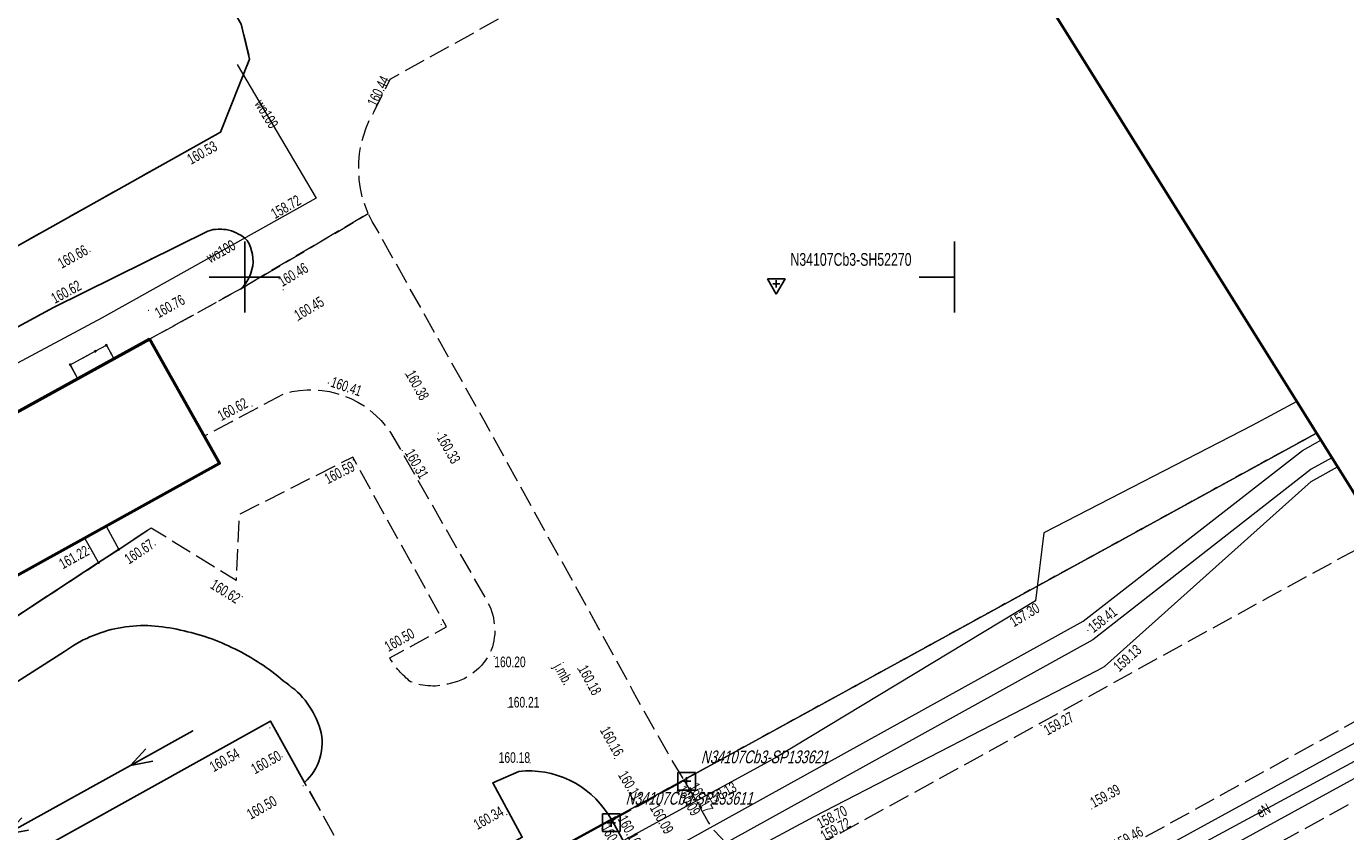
# Model space of a CAD drawing. Header units: metres. Extents: x 0 to 8443948, y 0 to 5887002.
# Tile 197 of 256: x 8442735 to 8442828, y 5886011 to 5886068. Entities that reach past the tile are written whole.
import ezdxf
from ezdxf.enums import TextEntityAlignment as Align

# ---------------------------------------------------------------- set-up
doc = ezdxf.new("R2010")
doc.units = ezdxf.units.M
doc.header["$MEASUREMENT"] = 0
for name, pattern in [('0.5_0.5', [1, 0.5, -0.5]), ('1.0_0.5', [1.5, 1, -0.5]), ('1.5_0.5', [2, 1.5, -0.5]), ('219-500', [0]), ('suep_nn_500', [0])]:
    doc.linetypes.add(name, pattern=pattern)
doc.layers.get('0').update_dxf_attribs({"color": 250, "linetype": 'CONTINUOUS', "lineweight": 5})
doc.layers.add('- ABM', color=200, linetype='CONTINUOUS', lineweight=30)
for name, color, linetype in [('218-kontur użytku gruntowego', 253, 'CONTINUOUS'), ('219-działka ewidencyjna', 253, 'CONTINUOUS'), ('312-budynek ewidencyjny', 253, 'CONTINUOUS'), ('352-schody', 253, 'CONTINUOUS'), ('chodnik', 253, 'CONTINUOUS'), ('jezdnia', 253, 'CONTINUOUS'), ('jezdnia-Atr17', 253, 'CONTINUOUS'), ('krawężnik', 253, 'CONTINUOUS'), ('Obszar prawny ulicy', 253, 'CONTINUOUS'), ('obszar utwardzony', 253, 'CONTINUOUS'), ('ogrodzenie trwałe', 253, 'CONTINUOUS'), ('pikieta sztuczna', 253, 'CONTINUOUS'), ('pikieta sztuczna-Atr2', 253, 'CONTINUOUS'), ('przewód ciepłowniczy', 253, 'CONTINUOUS'), ('przewód elektroenergetyczny niskiego napięcia', 253, 'CONTINUOUS'), ('przewód elektroenergetyczny podziemny', 253, 'CONTINUOUS'), ('przewód elektroenergetyczny podziemny-Atr1', 253, 'CONTINUOUS'), ('przewód kanalizacyjny', 253, 'CONTINUOUS'), ('przewód specjalny', 253, 'CONTINUOUS'), ('przewód wodociągowy', 253, 'CONTINUOUS'), ('przewód wodociągowy-Atr1', 253, 'CONTINUOUS'), ('Punkt budynku', 253, 'CONTINUOUS'), ('rzędna', 253, 'CONTINUOUS'), ('rzędna-Atr2', 253, 'CONTINUOUS'), ('Szczegółowa osnowa geodezyjna pozioma', 253, 'CONTINUOUS'), ('Szczegółowa osnowa geodezyjna pozioma-Atr103', 253, 'CONTINUOUS'), ('Szczegółowa osnowa geodezyjna wysokościowa', 253, 'CONTINUOUS'), ('Szczegółowa osnowa geodezyjna wysokościowa-Atr103', 253, 'CONTINUOUS'), ('Wstawianie ramki sekcyjnej z opisem', 253, 'CONTINUOUS')]:
    doc.layers.add(name, color=color, linetype=linetype)
doc.styles.get("Standard").update_dxf_attribs({"font": 'Working1250', "width": 0.75})
doc.linetypes.add('902-500', pattern='A,3.75,0,[1,ksztalty.shx,S=0.5,R=0,X=0,Y=0],3.75', length=7.5)

# ---------------------------------------------------------------- blocks, each defined once
blk = doc.blocks.new('PUNKTBUD')
at = {"color": 0}
blk.add_circle((0, 0), 0.045, dxfattribs=at)
blk = doc.blocks.new('SUEP1')
at = {"color": 0, "linetype": 'Continuous'}
for p, q in [((0, 0), (5, 0)), ((5, 0), (3.5, 0.5)), ((5, 0), (3.5, -0.5)), ((5, 0), (15, 0)), ((15, 0), (13.5, 0.5)), ((15, 0), (13.5, -0.5))]:
    blk.add_line(p, q, dxfattribs=at)
blk = doc.blocks.new('PW01')
at = {"linetype": 'Continuous', "lineweight": 13}
h = blk.add_hatch(color=0, dxfattribs=at)
edge = h.paths.add_edge_path()
edge.add_arc((0, 0), 0.045, 0, 360)
blk = doc.blocks.new('OSSP')
at = {"color": 0}
for p, q in [((-0.626, 0.625), (-0.626, -0.625)), ((-0.626, 0.625), (-0.626, -0.625)), ((0.624, 0.625), (-0.626, 0.625)), ((0.624, 0.625), (-0.626, 0.625)), ((0.3, 0), (-0.3, 0)), ((0.3, 0), (-0.3, 0)), ((0, -0.3), (0, 0.3)), ((0, -0.3), (0, 0.3)), ((0.624, -0.625), (0.624, 0.625)), ((0.624, -0.625), (0.624, 0.625)), ((-0.626, -0.625), (0.624, -0.625)), ((-0.626, -0.625), (0.624, -0.625))]:
    blk.add_line(p, q, dxfattribs=at)
blk = doc.blocks.new('OSSH')
at = {"color": 0}
for p, q in [((0, -0.721), (-0.624, 0.362)), ((0.626, 0.362), (-0.624, 0.362)), ((-0.25, 0), (0.25, 0)), ((0.626, 0.362), (0, -0.721)), ((0, -0.25), (0, 0.25))]:
    blk.add_line(p, q, dxfattribs=at)
blk = doc.blocks.new('RAMKA500K')
at = {"color": 0}
for p, q in [((350, 47.5), (350, 52.5)), ((400, 47.5), (400, 52.5)), ((347.5, 50), (352.5, 50)), ((397.5, 50), (400, 50))]:
    blk.add_line(p, q, dxfattribs=at)

msp = doc.modelspace()

# ---------------------------------------------------------------- linework, layer by layer
at = {"layer": '- ABM', "color": 1, "linetype": 'Continuous', "lineweight": 35}
msp.add_lwpolyline([(8442698.173, 5885469.245), (8442242.899, 5886198.466), (8442590.461, 5886415.459), (8443045.735, 5885686.238)], close=True, dxfattribs=at)
at = {"layer": '218-kontur użytku gruntowego', "color": 3, "linetype": '0.5_0.5', "lineweight": 18, "flags": 128}
for points in [[(8442825.492, 5886039.005), (8442648.28, 5885941.8)], [(8442648.28, 5885941.8), (8442825.492, 5886039.005)]]:
    msp.add_lwpolyline(points, dxfattribs=at)
at = {"layer": '219-działka ewidencyjna', "color": 253, "linetype": '219-500', "lineweight": 18, "flags": 128}
msp.add_lwpolyline([(8442825.492, 5886039.005), (8442648.28, 5885941.8)], dxfattribs=at)
at = {"layer": '312-budynek ewidencyjny', "color": 253, "linetype": 'Continuous', "lineweight": 50, "flags": 128}
for points in [[(8442715.11, 5886030.09), (8442743.29, 5886045.61)], [(8442743.29, 5886045.61), (8442748.23, 5886036.86)], [(8442748.23, 5886036.86), (8442720.45, 5886021.47)]]:
    msp.add_lwpolyline(points, dxfattribs=at)
at = {"layer": '352-schody', "color": 253, "linetype": 'Continuous', "lineweight": 18, "flags": 128}
for points in [[(8442740.26, 5886045.19), (8442740.78, 5886044.23), (8442738.24, 5886042.83), (8442737.71, 5886043.82), (8442739.48, 5886044.77)], [(8442740.26, 5886045.19), (8442740.78, 5886044.23), (8442738.24, 5886042.83), (8442737.71, 5886043.82), (8442739.48, 5886044.77)], [(8442740.25, 5886032.44), (8442741.13, 5886030.8), (8442739.71, 5886029.87), (8442738.74, 5886031.6)], [(8442740.25, 5886032.44), (8442741.13, 5886030.8), (8442739.71, 5886029.87), (8442738.74, 5886031.6)]]:
    msp.add_lwpolyline(points, close=True, dxfattribs=at)
at = {"layer": 'chodnik', "color": 253, "linetype": '1.0_0.5', "lineweight": 18, "flags": 128}
for points in [[(8442696.67, 5886021.77), (8442696.91, 5886021.63), (8442700.65, 5886019.52), (8442716.17, 5886028.15), (8442715.11, 5886030.09), (8442726.28, 5886036.24), (8442729.01, 5886037.75), (8442738.24, 5886042.83), (8442737.71, 5886043.82), (8442739.48, 5886044.77), (8442740.26, 5886045.19), (8442740.78, 5886044.23), (8442743.29, 5886045.61), (8442749.72, 5886049.17), (8442749.91, 5886049.35), (8442750.07, 5886049.56), (8442750.22, 5886049.79), (8442750.35, 5886050.02), (8442750.44, 5886050.27), (8442750.51, 5886050.53), (8442750.57, 5886050.8), (8442750.59, 5886051.06), (8442750.58, 5886051.33), (8442750.55, 5886051.59), (8442750.49, 5886051.85), (8442750.41, 5886052.11), (8442750.31, 5886052.35), (8442750.18, 5886052.58), (8442750.04, 5886052.71), (8442749.89, 5886052.83), (8442749.74, 5886052.94), (8442749.57, 5886053.03), (8442749.41, 5886053.12), (8442749.24, 5886053.19), (8442749.06, 5886053.25), (8442748.88, 5886053.31), (8442748.7, 5886053.34), (8442748.51, 5886053.36), (8442748.33, 5886053.37), (8442748.14, 5886053.38), (8442747.95, 5886053.36), (8442747.77, 5886053.34), (8442747.58, 5886053.29), (8442747.4, 5886053.24), (8442736.54, 5886047.86), (8442699.38, 5886027.72), (8442699.64, 5886027.15), (8442699.42, 5886027.02), (8442699.2, 5886026.88), (8442698.99, 5886026.74), (8442698.78, 5886026.58), (8442698.58, 5886026.41), (8442698.39, 5886026.23), (8442698.21, 5886026.05), (8442698.03, 5886025.86), (8442697.86, 5886025.66), (8442697.71, 5886025.45), (8442697.57, 5886025.23), (8442697.43, 5886025.01), (8442697.3, 5886024.79), (8442697.19, 5886024.55), (8442697.09, 5886024.31), (8442697, 5886024.07), (8442696.91, 5886023.82), (8442696.84, 5886023.57), (8442696.78, 5886023.32), (8442696.73, 5886023.06), (8442696.7, 5886022.81), (8442696.67, 5886022.55), (8442696.66, 5886022.39), (8442696.66, 5886022.29), (8442696.66, 5886022.03)], [(8442696.91, 5886021.63), (8442696.67, 5886021.77), (8442697.41, 5886019.13), (8442697.91, 5886018.25), (8442703.28, 5886010.06), (8442703.37, 5886009.9), (8442703.46, 5886009.76), (8442703.57, 5886009.62), (8442703.7, 5886009.5), (8442703.84, 5886009.4), (8442703.99, 5886009.3), (8442704.14, 5886009.22), (8442704.31, 5886009.16), (8442704.48, 5886009.12), (8442704.65, 5886009.09), (8442704.83, 5886009.08), (8442705, 5886009.08), (8442705.18, 5886009.11), (8442705.34, 5886009.16), (8442705.51, 5886009.22), (8442705.66, 5886009.31), (8442723.81, 5886019.31), (8442732.06, 5886024.85), (8442739.71, 5886029.87), (8442738.74, 5886031.6), (8442720.45, 5886021.47), (8442721.53, 5886019.45), (8442709.26, 5886012.48), (8442709.08, 5886012.38), (8442706.91, 5886011.15), (8442705.67, 5886010.45), (8442704.09, 5886013.31), (8442701.49, 5886018.01), (8442700.65, 5886019.52)]]:
    msp.add_lwpolyline(points, close=True, dxfattribs=at)
at = {"layer": 'jezdnia', "color": 253, "linetype": '1.5_0.5', "lineweight": 18, "flags": 128}
for points in [[(8442759.356, 5886144.937), (8442751.29, 5886140.38), (8442749.6, 5886139.46), (8442747.9, 5886138.49), (8442733.3, 5886129.67), (8442729.22, 5886127.22), (8442728.01, 5886126.51), (8442726.04, 5886125.3), (8442724.81, 5886124.54), (8442724.75, 5886124.53), (8442724.32, 5886124.35), (8442715.57, 5886137.74), (8442712.8, 5886142.55), (8442713.92, 5886143.01), (8442709.47, 5886151.91), (8442714.64, 5886154.55), (8442712.22, 5886159.29), (8442689.64, 5886146.92), (8442643.1, 5886121.28), (8442611.63, 5886103.75), (8442604.6, 5886100), (8442604.41, 5886099.86), (8442604.21, 5886099.73), (8442604.02, 5886099.61), (8442603.83, 5886099.48), (8442603.64, 5886099.35), (8442603.44, 5886099.23), (8442603.25, 5886099.12), (8442603.04, 5886099), (8442602.85, 5886098.88), (8442602.65, 5886098.76), (8442602.45, 5886098.65), (8442602.25, 5886098.55), (8442602.04, 5886098.44), (8442601.84, 5886098.33), (8442601.63, 5886098.23), (8442601.42, 5886098.14), (8442601.18, 5886098.04), (8442600.94, 5886097.95), (8442600.7, 5886097.87), (8442600.46, 5886097.79), (8442600.21, 5886097.71), (8442599.97, 5886097.63), (8442599.73, 5886097.56), (8442599.48, 5886097.48), (8442599.23, 5886097.41), (8442598.98, 5886097.35), (8442598.73, 5886097.28), (8442598.48, 5886097.22), (8442598.23, 5886097.17), (8442597.98, 5886097.11), (8442597.73, 5886097.06), (8442597.48, 5886097), (8442597.23, 5886096.96), (8442596.98, 5886096.92), (8442596.73, 5886096.87), (8442596.47, 5886096.84), (8442596.22, 5886096.8), (8442595.96, 5886096.76), (8442595.71, 5886096.74), (8442595.46, 5886096.71), (8442595.2, 5886096.68), (8442594.95, 5886096.66), (8442594.69, 5886096.65), (8442594.43, 5886096.63), (8442594.18, 5886096.61), (8442593.92, 5886096.61), (8442593.67, 5886096.6), (8442593.41, 5886096.59), (8442593.15, 5886096.6), (8442592.9, 5886096.59), (8442592.64, 5886096.59), (8442592.38, 5886096.61), (8442592.13, 5886096.61), (8442591.87, 5886096.62), (8442591.61, 5886096.63), (8442591.35, 5886096.66), (8442591.1, 5886096.68), (8442590.84, 5886096.7), (8442590.58, 5886096.74), (8442590.33, 5886096.77), (8442590.07, 5886096.8), (8442589.81, 5886096.85), (8442589.56, 5886096.9), (8442589.31, 5886096.94), (8442589.05, 5886097.01), (8442588.8, 5886097.06), (8442588.55, 5886097.12), (8442588.3, 5886097.18), (8442588.05, 5886097.26), (8442587.8, 5886097.33), (8442587.57, 5886097.41), (8442587.32, 5886097.5), (8442587.08, 5886097.58), (8442586.83, 5886097.67), (8442586.59, 5886097.77), (8442586.35, 5886097.86), (8442586.11, 5886097.96), (8442585.87, 5886098.06), (8442585.64, 5886098.18), (8442585.42, 5886098.29), (8442585.18, 5886098.4), (8442584.95, 5886098.52), (8442584.73, 5886098.65), (8442584.5, 5886098.78), (8442584.27, 5886098.9), (8442584.06, 5886099.04), (8442583.84, 5886099.17), (8442583.62, 5886099.31), (8442583.4, 5886099.44), (8442583.18, 5886099.6), (8442582.97, 5886099.74), (8442582.77, 5886099.89), (8442582.56, 5886100.04), (8442582.35, 5886100.21), (8442582.15, 5886100.37), (8442581.95, 5886100.53), (8442581.76, 5886100.7), (8442581.56, 5886100.88), (8442581.37, 5886101.05), (8442581.18, 5886101.22), (8442580.99, 5886101.4), (8442580.82, 5886101.58), (8442580.64, 5886101.78), (8442580.46, 5886101.96), (8442580.28, 5886102.15), (8442580.11, 5886102.34), (8442579.95, 5886102.54), (8442579.78, 5886102.75), (8442579.62, 5886102.95), (8442579.46, 5886103.15), (8442579.31, 5886103.36), (8442579.16, 5886103.56), (8442579.01, 5886103.78), (8442578.86, 5886104), (8442578.73, 5886104.21), (8442578.59, 5886104.43), (8442572, 5886117.25), (8442563.93, 5886133.51), (8442555.08, 5886151.15), (8442549.43, 5886162.63), (8442542.07, 5886177.49), (8442534.06, 5886193.7), (8442530.38, 5886191.77), (8442534.2, 5886184.23), (8442541.47, 5886169.6), (8442548.17, 5886156.03), (8442551.57, 5886149.03), (8442556.51, 5886138.86), (8442563.22, 5886125.29), (8442563.76, 5886124.19), (8442569, 5886113.24), (8442570.39, 5886110.32), (8442572.71, 5886105.51), (8442573.24, 5886101.17), (8442575.4, 5886096.77), (8442575.64, 5886096.3), (8442576.38, 5886094.79), (8442583.47, 5886080.71), (8442602.22, 5886090.82), (8442605.79, 5886095.78), (8442643.05, 5886116.68), (8442691.18, 5886143.86), (8442695.18, 5886144.66), (8442700.32, 5886144.21), (8442706.35, 5886147.09), (8442720.65, 5886121.83), (8442715.97, 5886119.12), (8442694.55, 5886106.96), (8442672.95, 5886095), (8442633.35, 5886079.15), (8442601.02, 5886067.07), (8442603.33, 5886062.73), (8442636.81, 5886075.13), (8442669.18, 5886087.2), (8442722.33, 5886117.37), (8442736.89, 5886090.51), (8442749.75, 5886067.82), (8442750.35, 5886065.36), (8442748.3, 5886060.22), (8442727.55, 5886048.59), (8442706.92, 5886037.35), (8442700.86, 5886034.06), (8442696.91, 5886032.93), (8442686.94, 5886026.82), (8442691.09, 5886019.23), (8442696.67, 5886021.77), (8442696.66, 5886022.03), (8442696.66, 5886022.29), (8442696.66, 5886022.39), (8442696.67, 5886022.55), (8442696.7, 5886022.81), (8442696.73, 5886023.06), (8442696.78, 5886023.32), (8442696.84, 5886023.57), (8442696.91, 5886023.82), (8442697, 5886024.07), (8442697.09, 5886024.31), (8442697.19, 5886024.55), (8442697.3, 5886024.79), (8442697.43, 5886025.01), (8442697.57, 5886025.23), (8442697.71, 5886025.45), (8442697.86, 5886025.66), (8442698.03, 5886025.86), (8442698.21, 5886026.05), (8442698.39, 5886026.23), (8442698.58, 5886026.41), (8442698.78, 5886026.58), (8442698.99, 5886026.74), (8442699.2, 5886026.88), (8442699.42, 5886027.02), (8442699.64, 5886027.15), (8442699.38, 5886027.72), (8442736.54, 5886047.86), (8442747.4, 5886053.24), (8442747.58, 5886053.29), (8442747.77, 5886053.34), (8442747.95, 5886053.36), (8442748.14, 5886053.38), (8442748.33, 5886053.37), (8442748.51, 5886053.36), (8442748.7, 5886053.34), (8442748.88, 5886053.31), (8442749.06, 5886053.25), (8442749.24, 5886053.19), (8442749.41, 5886053.12), (8442749.57, 5886053.03), (8442749.74, 5886052.94), (8442749.89, 5886052.83), (8442750.04, 5886052.71), (8442750.18, 5886052.58), (8442750.31, 5886052.35), (8442750.41, 5886052.11), (8442750.49, 5886051.85), (8442750.55, 5886051.59), (8442750.58, 5886051.33), (8442750.59, 5886051.06), (8442750.57, 5886050.8), (8442750.51, 5886050.53), (8442750.44, 5886050.27), (8442750.35, 5886050.02), (8442750.22, 5886049.79), (8442750.07, 5886049.56), (8442749.91, 5886049.35), (8442749.72, 5886049.17), (8442758.7, 5886054.47), (8442758.48, 5886055.04), (8442758.29, 5886055.63), (8442758.15, 5886056.24), (8442758.07, 5886056.86), (8442758.03, 5886057.47), (8442758.03, 5886058.09), (8442758.09, 5886058.71), (8442758.2, 5886059.32), (8442758.36, 5886059.92), (8442758.55, 5886060.51), (8442758.8, 5886061.08), (8442759.1, 5886061.62), (8442760.25, 5886063.95), (8442772.45, 5886070.73), (8442797.281, 5886084.192)], [(8442830.032, 5886031.733), (8442822.23, 5886027.48), (8442806.05, 5886018.56), (8442790.76, 5886010.15), (8442789.27, 5886009.36), (8442788.34, 5886008.95), (8442787.47, 5886008.82), (8442785.78, 5886009.11), (8442784.95, 5886009.41), (8442783.89, 5886010.13), (8442783.07, 5886010.99), (8442782.62, 5886011.64), (8442781.65, 5886013.34), (8442781, 5886014.48), (8442780.78, 5886014.42), (8442776.15, 5886011.86), (8442775.91, 5886011.65), (8442777.81, 5886008.18), (8442778.09, 5886007.21), (8442778.01, 5886005.75), (8442777.65, 5886004.51), (8442776.96, 5886003.35), (8442776.3, 5886002.55), (8442774.81, 5886001.36), (8442770.87, 5885999.23), (8442756.54, 5885991.31), (8442741.24, 5885982.9), (8442708.36, 5885964.81), (8442676.55, 5885947.34), (8442660.13, 5885938.27), (8442643.94, 5885929.38), (8442626.55, 5885919.81), (8442611.85, 5885911.74), (8442600.84, 5885905.69), (8442591.83, 5885900.77), (8442590.6, 5885900.4), (8442589.56, 5885900.34), (8442588.46, 5885900.57), (8442587.49, 5885900.95), (8442586.37, 5885901.59), (8442585.49, 5885902.51), (8442585.2, 5885902.95), (8442584.28, 5885904.35), (8442583.34, 5885905.77), (8442578.98, 5885903.47), (8442578.19, 5885902.97), (8442579.08, 5885901.42), (8442579.74, 5885900.28), (8442580.11, 5885899.4), (8442580.54, 5885898.36), (8442580.76, 5885897.33), (8442580.86, 5885896.35), (8442580.83, 5885895.6), (8442580.67, 5885894.5), (8442580.1, 5885892.72), (8442579.43, 5885891.17), (8442578.57, 5885889.96), (8442577.62, 5885889.04), (8442576.46, 5885888.28), (8442566.72, 5885882.85), (8442562.08, 5885880.33), (8442555.47, 5885876.7), (8442551.35, 5885874.45), (8442534.3, 5885865.07), (8442516.23, 5885855.16), (8442499.86, 5885846.13), (8442483.54, 5885837.12), (8442472.34, 5885830.966)], [(8442838.243, 5886018.582), (8442829.34, 5886013.68), (8442813.92, 5886005.21), (8442798.04, 5885996.46), (8442785.94, 5885989.81), (8442785.67, 5885990.13), (8442787.01, 5885993.53), (8442787.37, 5885994.54), (8442787.84, 5885996.21), (8442788.11, 5885996.63), (8442795.79, 5886000.85), (8442811.38, 5886009.41), (8442827.19, 5886018.13), (8442835.632, 5886022.764)]]:
    msp.add_lwpolyline(points, dxfattribs=at)
msp.add_lwpolyline([(8442750.44, 5886023.18), (8442750.65, 5886023.05), (8442750.87, 5886022.91), (8442751.09, 5886022.77), (8442751.3, 5886022.64), (8442751.51, 5886022.49), (8442751.72, 5886022.34), (8442751.92, 5886022.19), (8442752.12, 5886022.04), (8442752.33, 5886021.88), (8442752.53, 5886021.71), (8442752.72, 5886021.55), (8442752.91, 5886021.39), (8442753.12, 5886021.25), (8442753.33, 5886021.08), (8442753.53, 5886020.92), (8442753.73, 5886020.75), (8442753.9, 5886020.57), (8442754.08, 5886020.37), (8442754.25, 5886020.17), (8442754.41, 5886019.97), (8442754.55, 5886019.76), (8442754.69, 5886019.54), (8442754.83, 5886019.32), (8442754.95, 5886019.08), (8442755.05, 5886018.85), (8442755.16, 5886018.61), (8442755.25, 5886018.37), (8442755.32, 5886018.13), (8442755.38, 5886017.88), (8442755.43, 5886017.62), (8442755.45, 5886017.37), (8442755.45, 5886017.11), (8442755.44, 5886016.85), (8442755.42, 5886016.6), (8442755.36, 5886016.35), (8442755.3, 5886016.1), (8442755.23, 5886015.85), (8442755.12, 5886015.61), (8442755.01, 5886015.38), (8442754.88, 5886015.16), (8442754.74, 5886014.95), (8442754.57, 5886014.75), (8442754.4, 5886014.56), (8442754.22, 5886014.38), (8442759.49, 5886004.91), (8442769.55, 5886010.52), (8442767.47, 5886014.35), (8442769.32, 5886015.16), (8442769.78, 5886015.2), (8442770.23, 5886015.19), (8442770.69, 5886015.16), (8442771.15, 5886015.1), (8442771.59, 5886015), (8442772.04, 5886014.88), (8442772.46, 5886014.72), (8442772.88, 5886014.55), (8442773.29, 5886014.33), (8442773.68, 5886014.09), (8442774.05, 5886013.82), (8442774.4, 5886013.53), (8442774.74, 5886013.22), (8442775.04, 5886012.88), (8442775.33, 5886012.53), (8442775.59, 5886012.15), (8442775.91, 5886011.65), (8442776.15, 5886011.86), (8442780.78, 5886014.42), (8442781, 5886014.48), (8442779.8, 5886016.46), (8442777.36, 5886020.78), (8442776.98, 5886021.53), (8442774.9, 5886025.31), (8442766.86, 5886039.88), (8442759.3, 5886053.38), (8442758.97, 5886053.91), (8442758.7, 5886054.47), (8442749.72, 5886049.17), (8442743.29, 5886045.61), (8442747.14, 5886038.79), (8442749.04, 5886039.8), (8442752.83, 5886041.81), (8442753.34, 5886041.92), (8442753.87, 5886042.01), (8442754.39, 5886042.05), (8442754.93, 5886042.04), (8442755.45, 5886042.01), (8442755.98, 5886041.92), (8442756.5, 5886041.8), (8442757, 5886041.63), (8442757.48, 5886041.43), (8442757.96, 5886041.19), (8442758.41, 5886040.91), (8442758.84, 5886040.6), (8442759.24, 5886040.25), (8442759.62, 5886039.88), (8442759.96, 5886039.47), (8442760.28, 5886039.05), (8442766.92, 5886027.41), (8442767.03, 5886027.22), (8442767.14, 5886027.02), (8442767.24, 5886026.82), (8442767.33, 5886026.61), (8442767.4, 5886026.39), (8442767.47, 5886026.17), (8442767.52, 5886025.95), (8442767.56, 5886025.73), (8442767.59, 5886025.5), (8442767.61, 5886025.28), (8442767.61, 5886025.05), (8442767.61, 5886024.82), (8442767.58, 5886024.6), (8442767.56, 5886024.37), (8442767.51, 5886024.15), (8442767.45, 5886023.93), (8442767.36, 5886023.69), (8442767.25, 5886023.47), (8442767.13, 5886023.24), (8442766.98, 5886023.02), (8442766.83, 5886022.81), (8442766.67, 5886022.61), (8442766.5, 5886022.44), (8442766.3, 5886022.26), (8442766.1, 5886022.1), (8442765.89, 5886021.94), (8442765.68, 5886021.82), (8442765.45, 5886021.69), (8442765.22, 5886021.58), (8442764.98, 5886021.49), (8442764.72, 5886021.42), (8442764.47, 5886021.36), (8442764.3, 5886021.31), (8442764.13, 5886021.26), (8442763.96, 5886021.24), (8442763.78, 5886021.21), (8442763.61, 5886021.19), (8442763.43, 5886021.17), (8442763.25, 5886021.17), (8442763.08, 5886021.18), (8442762.9, 5886021.19), (8442762.72, 5886021.2), (8442762.55, 5886021.23), (8442762.37, 5886021.26), (8442762.2, 5886021.31), (8442762.03, 5886021.35), (8442761.86, 5886021.41), (8442761.69, 5886021.47), (8442761.59, 5886021.55), (8442761.48, 5886021.65), (8442761.37, 5886021.74), (8442761.27, 5886021.84), (8442761.16, 5886021.94), (8442761.06, 5886022.03), (8442760.96, 5886022.14), (8442760.87, 5886022.24), (8442760.79, 5886022.35), (8442760.69, 5886022.46), (8442760.61, 5886022.58), (8442760.52, 5886022.69), (8442760.44, 5886022.8), (8442760.36, 5886022.92), (8442760.28, 5886023.04), (8442760.22, 5886023.16), (8442764.22, 5886025.35), (8442757.61, 5886037.31), (8442749.6, 5886033.25), (8442749.39, 5886028.61), (8442743.41, 5886032.31), (8442741.13, 5886030.8), (8442739.71, 5886029.87), (8442732.06, 5886024.85), (8442723.81, 5886019.31), (8442705.66, 5886009.31), (8442705.51, 5886009.22), (8442705.34, 5886009.16), (8442705.18, 5886009.11), (8442705, 5886009.08), (8442704.83, 5886009.08), (8442704.65, 5886009.09), (8442704.48, 5886009.12), (8442704.31, 5886009.16), (8442704.14, 5886009.22), (8442703.99, 5886009.3), (8442703.84, 5886009.4), (8442703.7, 5886009.5), (8442703.57, 5886009.62), (8442703.46, 5886009.76), (8442703.37, 5886009.9), (8442703.28, 5886010.06), (8442697.91, 5886018.25), (8442697.41, 5886019.13), (8442696.67, 5886021.77), (8442691.09, 5886019.23), (8442692.41, 5886015.29), (8442692.52, 5886014.94), (8442692.61, 5886014.59), (8442692.69, 5886014.23), (8442692.74, 5886013.87), (8442692.78, 5886013.51), (8442692.8, 5886013.14), (8442692.8, 5886012.77), (8442692.78, 5886012.41), (8442692.74, 5886012.04), (8442692.68, 5886011.68), (8442692.6, 5886011.32), (8442692.51, 5886010.97), (8442692.39, 5886010.62), (8442692.26, 5886010.28), (8442692.12, 5886009.95), (8442691.94, 5886009.62), (8442691.86, 5886009.49), (8442691.77, 5886009.36), (8442691.68, 5886009.23), (8442691.58, 5886009.11), (8442691.48, 5886009), (8442691.38, 5886008.88), (8442691.27, 5886008.76), (8442691.17, 5886008.65), (8442691.06, 5886008.54), (8442690.94, 5886008.43), (8442690.83, 5886008.33), (8442690.71, 5886008.23), (8442690.58, 5886008.13), (8442690.46, 5886008.04), (8442690.34, 5886007.94), (8442690.21, 5886007.85), (8442683.95, 5886004.34), (8442665.75, 5885994.03), (8442654.87, 5885987.89), (8442651.42, 5885985.95), (8442654.31, 5885981.49), (8442676.65, 5885993.98), (8442678.25, 5885991.05), (8442680.34, 5885987.21), (8442687.18, 5885990.86), (8442686.66, 5885991.95), (8442683.48, 5885997.86), (8442689.36, 5886001.03), (8442690.9, 5886001.82), (8442691.15, 5886001.91), (8442691.39, 5886001.99), (8442691.64, 5886002.06), (8442691.89, 5886002.14), (8442692.14, 5886002.2), (8442692.39, 5886002.25), (8442692.65, 5886002.3), (8442692.91, 5886002.34), (8442693.17, 5886002.38), (8442693.43, 5886002.4), (8442693.69, 5886002.42), (8442693.95, 5886002.43), (8442694.21, 5886002.43), (8442694.47, 5886002.43), (8442694.73, 5886002.42), (8442694.99, 5886002.4), (8442695.25, 5886002.37), (8442695.5, 5886002.34), (8442695.76, 5886002.3), (8442696.01, 5886002.25), (8442696.27, 5886002.2), (8442696.52, 5886002.14), (8442696.77, 5886002.06), (8442697.02, 5886001.99), (8442697.24, 5886001.92), (8442697.51, 5886001.81), (8442700.67, 5885996.28), (8442702.94, 5885997.56), (8442705.28, 5885998.88), (8442707.96, 5886000.38), (8442705.59, 5886004.35), (8442707.17, 5886005.77), (8442713.47, 5886009.22), (8442724.28, 5886015.2), (8442731.12, 5886019.66), (8442737.3, 5886023.61), (8442737.51, 5886023.75), (8442737.72, 5886023.9), (8442737.95, 5886024.04), (8442738.18, 5886024.18), (8442738.4, 5886024.29), (8442738.63, 5886024.42), (8442738.87, 5886024.53), (8442739.1, 5886024.64), (8442739.34, 5886024.74), (8442739.6, 5886024.84), (8442739.84, 5886024.93), (8442740.09, 5886025), (8442740.34, 5886025.08), (8442740.59, 5886025.15), (8442740.84, 5886025.2), (8442741.1, 5886025.26), (8442741.36, 5886025.31), (8442741.61, 5886025.34), (8442741.87, 5886025.38), (8442742.13, 5886025.4), (8442742.39, 5886025.42), (8442742.65, 5886025.43), (8442742.92, 5886025.44), (8442743.18, 5886025.44), (8442743.44, 5886025.42), (8442743.7, 5886025.4), (8442743.96, 5886025.38), (8442744.22, 5886025.34), (8442744.47, 5886025.31), (8442744.72, 5886025.27), (8442744.98, 5886025.22), (8442745.23, 5886025.17), (8442745.48, 5886025.12), (8442745.73, 5886025.06), (8442745.98, 5886025), (8442746.22, 5886024.94), (8442746.47, 5886024.88), (8442746.71, 5886024.8), (8442746.95, 5886024.73), (8442747.19, 5886024.66), (8442747.44, 5886024.57), (8442747.68, 5886024.49), (8442747.92, 5886024.4), (8442748.16, 5886024.31), (8442748.39, 5886024.21), (8442748.63, 5886024.11), (8442748.86, 5886024.01), (8442749.08, 5886023.89), (8442749.31, 5886023.79), (8442749.54, 5886023.67), (8442749.77, 5886023.56), (8442750, 5886023.43), (8442750.22, 5886023.31)], close=True, dxfattribs=at)
at = {"layer": 'krawężnik', "color": 253, "linetype": 'Continuous', "lineweight": 25, "flags": 128}
for points in [[(8442727.55, 5886048.59), (8442748.3, 5886060.22), (8442750.35, 5886065.36), (8442749.75, 5886067.82), (8442736.89, 5886090.51), (8442722.33, 5886117.37)], [(8442749.72, 5886049.17), (8442749.91, 5886049.35), (8442750.07, 5886049.56), (8442750.22, 5886049.79), (8442750.35, 5886050.02), (8442750.44, 5886050.27), (8442750.51, 5886050.53), (8442750.57, 5886050.8), (8442750.59, 5886051.06), (8442750.58, 5886051.33), (8442750.55, 5886051.59), (8442750.49, 5886051.85), (8442750.41, 5886052.11), (8442750.31, 5886052.35), (8442750.18, 5886052.58), (8442750.04, 5886052.71), (8442749.89, 5886052.83), (8442749.74, 5886052.94), (8442749.57, 5886053.03), (8442749.41, 5886053.12), (8442749.24, 5886053.19), (8442749.06, 5886053.25), (8442748.88, 5886053.31), (8442748.7, 5886053.34), (8442748.51, 5886053.36), (8442748.33, 5886053.37), (8442748.14, 5886053.38), (8442747.95, 5886053.36), (8442747.77, 5886053.34), (8442747.58, 5886053.29), (8442747.4, 5886053.24), (8442736.54, 5886047.86), (8442699.38, 5886027.72)], [(8442697.91, 5886018.25), (8442703.28, 5886010.06), (8442703.37, 5886009.9), (8442703.46, 5886009.76), (8442703.57, 5886009.62), (8442703.7, 5886009.5), (8442703.84, 5886009.4), (8442703.99, 5886009.3), (8442704.14, 5886009.22), (8442704.31, 5886009.16), (8442704.48, 5886009.12), (8442704.65, 5886009.09), (8442704.83, 5886009.08), (8442705, 5886009.08), (8442705.18, 5886009.11), (8442705.34, 5886009.16), (8442705.51, 5886009.22), (8442705.66, 5886009.31), (8442723.81, 5886019.31), (8442732.06, 5886024.85), (8442739.71, 5886029.87), (8442741.13, 5886030.8), (8442743.18, 5886032.16)], [(8442751.82, 5886018.69), (8442754.22, 5886014.38), (8442754.4, 5886014.56), (8442754.57, 5886014.75), (8442754.74, 5886014.95), (8442754.88, 5886015.16), (8442755.01, 5886015.38), (8442755.12, 5886015.61), (8442755.23, 5886015.85), (8442755.3, 5886016.1), (8442755.36, 5886016.35), (8442755.42, 5886016.6), (8442755.44, 5886016.85), (8442755.45, 5886017.11), (8442755.45, 5886017.37), (8442755.43, 5886017.62), (8442755.38, 5886017.88), (8442755.32, 5886018.13), (8442755.25, 5886018.37), (8442755.16, 5886018.61), (8442755.05, 5886018.85), (8442754.95, 5886019.08), (8442754.83, 5886019.32), (8442754.69, 5886019.54), (8442754.55, 5886019.76), (8442754.41, 5886019.97), (8442754.25, 5886020.17), (8442754.08, 5886020.37), (8442753.9, 5886020.57), (8442753.73, 5886020.75), (8442753.53, 5886020.92), (8442753.33, 5886021.08), (8442753.12, 5886021.25), (8442752.91, 5886021.39), (8442752.72, 5886021.55), (8442752.53, 5886021.71), (8442752.33, 5886021.88), (8442752.12, 5886022.04), (8442751.92, 5886022.19), (8442751.72, 5886022.34), (8442751.51, 5886022.49), (8442751.3, 5886022.64), (8442751.09, 5886022.77), (8442750.87, 5886022.91), (8442750.65, 5886023.05), (8442750.44, 5886023.18), (8442750.22, 5886023.31), (8442750, 5886023.43), (8442749.77, 5886023.56), (8442749.54, 5886023.67), (8442749.31, 5886023.79), (8442749.08, 5886023.89), (8442748.86, 5886024.01), (8442748.63, 5886024.11), (8442748.39, 5886024.21), (8442748.16, 5886024.31), (8442747.92, 5886024.4), (8442747.68, 5886024.49), (8442747.44, 5886024.57), (8442747.19, 5886024.66), (8442746.95, 5886024.73), (8442746.71, 5886024.8), (8442746.47, 5886024.88), (8442746.22, 5886024.94), (8442745.98, 5886025), (8442745.73, 5886025.06), (8442745.48, 5886025.12), (8442745.23, 5886025.17), (8442744.98, 5886025.22), (8442744.72, 5886025.27), (8442744.47, 5886025.31), (8442744.22, 5886025.34), (8442743.96, 5886025.38), (8442743.7, 5886025.4), (8442743.44, 5886025.42), (8442743.18, 5886025.44), (8442742.92, 5886025.44), (8442742.65, 5886025.43), (8442742.39, 5886025.42), (8442742.13, 5886025.4), (8442741.87, 5886025.38), (8442741.61, 5886025.34), (8442741.36, 5886025.31), (8442741.1, 5886025.26), (8442740.84, 5886025.2), (8442740.59, 5886025.15), (8442740.34, 5886025.08), (8442740.09, 5886025), (8442739.84, 5886024.93), (8442739.6, 5886024.84), (8442739.34, 5886024.74), (8442739.1, 5886024.64), (8442738.87, 5886024.53), (8442738.63, 5886024.42), (8442738.4, 5886024.29), (8442738.18, 5886024.18), (8442737.95, 5886024.04), (8442737.72, 5886023.9), (8442737.51, 5886023.75), (8442737.3, 5886023.61), (8442731.12, 5886019.66)], [(8442665.32, 5885971.25), (8442671.87, 5885974.74), (8442672.47, 5885973.53), (8442677.01, 5885975.72), (8442676.24, 5885977.3), (8442690.49, 5885984.9), (8442691.79, 5885985.59), (8442694.3, 5885986.93), (8442696.41, 5885988.09), (8442700.03, 5885990.07), (8442716.75, 5885999.22), (8442719.36, 5886000.65), (8442751.82, 5886018.69)], [(8442693.14, 5885968.05), (8442735.32, 5885991.44), (8442769.55, 5886010.52), (8442767.47, 5886014.35), (8442769.32, 5886015.16), (8442769.78, 5886015.2), (8442770.23, 5886015.19), (8442770.69, 5886015.16), (8442771.15, 5886015.1), (8442771.59, 5886015), (8442772.04, 5886014.88), (8442772.46, 5886014.72), (8442772.88, 5886014.55), (8442773.29, 5886014.33), (8442773.68, 5886014.09), (8442774.05, 5886013.82), (8442774.4, 5886013.53), (8442774.74, 5886013.22), (8442775.04, 5886012.88), (8442775.33, 5886012.53), (8442775.59, 5886012.15), (8442775.91, 5886011.65)], [(8442775.91, 5886011.65), (8442777.81, 5886008.18), (8442778.09, 5886007.21), (8442778.01, 5886005.75), (8442777.65, 5886004.51), (8442776.96, 5886003.35), (8442776.3, 5886002.55), (8442774.81, 5886001.36), (8442770.87, 5885999.23), (8442756.54, 5885991.31), (8442741.24, 5885982.9), (8442708.36, 5885964.81)]]:
    msp.add_lwpolyline(points, dxfattribs=at)
at = {"layer": 'Obszar prawny ulicy', "color": 5, "linetype": '219-500', "lineweight": 18, "flags": 128}
msp.add_lwpolyline([(8442465.808, 5885841.429), (8442577.26, 5885902.63), (8442582.14, 5885905.19), (8442588.15, 5885908.55), (8442610.19, 5885920.83), (8442609.54, 5885926.66), (8442643.63, 5885945.59), (8442648.27, 5885941.8), (8442825.493, 5886039.004)], dxfattribs=at)
at = {"layer": 'obszar utwardzony', "color": 253, "linetype": '1.5_0.5', "lineweight": 18, "flags": 128}
for points in [[(8442654.87, 5885987.89), (8442665.75, 5885994.03), (8442683.95, 5886004.34), (8442690.21, 5886007.85), (8442690.34, 5886007.94), (8442690.46, 5886008.04), (8442690.58, 5886008.13), (8442690.71, 5886008.23), (8442690.83, 5886008.33), (8442690.94, 5886008.43), (8442691.06, 5886008.54), (8442691.17, 5886008.65), (8442691.27, 5886008.76), (8442691.38, 5886008.88), (8442691.48, 5886009), (8442691.58, 5886009.11), (8442691.68, 5886009.23), (8442691.77, 5886009.36), (8442691.86, 5886009.49), (8442691.94, 5886009.62), (8442692.12, 5886009.95), (8442692.26, 5886010.28), (8442692.39, 5886010.62), (8442692.51, 5886010.97), (8442692.6, 5886011.32), (8442692.68, 5886011.68), (8442692.74, 5886012.04), (8442692.78, 5886012.41), (8442692.8, 5886012.77), (8442692.8, 5886013.14), (8442692.78, 5886013.51), (8442692.74, 5886013.87), (8442692.69, 5886014.23), (8442692.61, 5886014.59), (8442692.52, 5886014.94), (8442692.41, 5886015.29), (8442691.09, 5886019.23), (8442686.94, 5886026.82), (8442696.91, 5886032.93), (8442700.86, 5886034.06), (8442706.92, 5886037.35), (8442727.55, 5886048.59), (8442748.3, 5886060.22), (8442750.35, 5886065.36), (8442749.75, 5886067.82), (8442736.89, 5886090.51), (8442722.33, 5886117.37), (8442669.18, 5886087.2), (8442636.81, 5886075.13), (8442603.33, 5886062.73), (8442625.15, 5886015.25), (8442623.8, 5886014.49), (8442626.25, 5886010.09), (8442627.6, 5886010.82), (8442629.08, 5886008.17), (8442627.77, 5886007.38), (8442635.35, 5885993.69), (8442636.68, 5885994.5), (8442638.18, 5885991.84), (8442636.87, 5885991.07), (8442638.75, 5885987.67), (8442641.65, 5885982.3), (8442643.07, 5885983.1), (8442646.18, 5885977.56), (8442646.55, 5885977.22), (8442648.26, 5885974.05), (8442654.31, 5885981.49), (8442651.42, 5885985.95), (8442650.94, 5885986.07), (8442650.45, 5885986.21), (8442649.98, 5885986.35), (8442649.51, 5885986.53), (8442649.04, 5885986.7), (8442648.58, 5885986.9), (8442648.13, 5885987.12), (8442647.68, 5885987.33), (8442647.24, 5885987.58), (8442646.81, 5885987.82), (8442646.38, 5885988.09), (8442645.97, 5885988.36), (8442645.56, 5885988.65), (8442645.16, 5885988.95), (8442644.78, 5885989.27), (8442644.39, 5885989.59), (8442651.83, 5885993.58)], [(8442719.36, 5886000.65), (8442716.75, 5885999.22), (8442700.03, 5885990.07), (8442696.41, 5885988.09), (8442694.3, 5885986.93), (8442691.79, 5885985.59), (8442690.49, 5885984.9), (8442676.24, 5885977.3), (8442677.01, 5885975.72), (8442672.47, 5885973.53), (8442671.87, 5885974.74), (8442665.32, 5885971.25), (8442664, 5885970.52), (8442660.12, 5885968.44), (8442693.14, 5885968.05), (8442735.32, 5885991.44), (8442759.49, 5886004.91), (8442754.22, 5886014.38), (8442751.82, 5886018.69)]]:
    msp.add_lwpolyline(points, close=True, dxfattribs=at)
at = {"layer": 'ogrodzenie trwałe', "color": 253, "linetype": '902-500', "lineweight": 35, "flags": 128}
msp.add_lwpolyline([(8442776.15, 5886011.94), (8442672.93, 5885955.46)], dxfattribs=at)
at = {"layer": 'przewód ciepłowniczy', "color": 212, "linetype": 'Continuous', "lineweight": 18, "flags": 128}
for points in [[(8442468.414, 5885837.255), (8442492.38, 5885850.78), (8442526.43, 5885869.91), (8442557.97, 5885887.38), (8442579, 5885898.9), (8442597.12, 5885908.82), (8442621.54, 5885928.39), (8442622.88, 5885929.12), (8442634.74, 5885935.53), (8442662.22, 5885944.86), (8442694.7, 5885962.63), (8442729.3, 5885981.38), (8442771.24, 5886004.78), (8442809.06, 5886025.75), (8442824.5, 5886037.78), (8442825.809, 5886038.498)], [(8442826.582, 5886037.26), (8442825.12, 5886036.46), (8442809.73, 5886024.43), (8442772.28, 5886003.68), (8442730.32, 5885980.35), (8442695.32, 5885961.45), (8442662.89, 5885943.59), (8442635.46, 5885934.17), (8442623.62, 5885927.75), (8442622.3, 5885927.06), (8442597.82, 5885907.62), (8442578.89, 5885897.21), (8442557.8, 5885885.69), (8442526.33, 5885868.13), (8442492.21, 5885849.12), (8442469.139, 5885836.093)]]:
    msp.add_lwpolyline(points, dxfattribs=at)
at = {"layer": 'przewód elektroenergetyczny niskiego napięcia', "color": 1, "linetype": 'suep_nn_500', "lineweight": 18, "flags": 128}
for points in [[(8442713.85, 5885999.98), (8442746.34, 5886018.01)], [(8442746.34, 5886018.01), (8442713.85, 5885999.98)]]:
    msp.add_lwpolyline(points, dxfattribs=at)
at = {"layer": 'przewód elektroenergetyczny podziemny', "color": 1, "linetype": 'Continuous', "lineweight": 18, "flags": 128}
msp.add_lwpolyline([(8442836.92, 5886020.701), (8442829.31, 5886016.48), (8442812.51, 5886007.4), (8442806.77, 5886004), (8442799.15, 5886001.61), (8442776.78, 5885989.51), (8442761.98, 5885981.39), (8442746.96, 5885972.96), (8442730.3, 5885963.84), (8442714.78, 5885954.19), (8442700.72, 5885946.57), (8442683.24, 5885937.15), (8442682.77, 5885936.19), (8442668.97, 5885928.39)], dxfattribs=at)
at = {"layer": 'przewód kanalizacyjny', "color": 34, "linetype": 'Continuous', "lineweight": 18, "flags": 128}
for points in [[(8442824.098, 5886041.237), (8442820.97, 5886039.54), (8442806.29, 5886031.98), (8442805.7, 5886027.17), (8442787.39, 5886016.12), (8442763.08, 5886002.87), (8442729.9, 5885984.2), (8442701.36, 5885967.95)], [(8442653.2, 5885937.44), (8442660.34, 5885925.26), (8442694.64, 5885944.13), (8442742.91, 5885969.14), (8442795.48, 5885998.25), (8442796.51, 5885998.86), (8442808.69, 5886006.43), (8442809.71, 5886007.04), (8442836.33, 5886021.645)], [(8442695.2, 5885941.26), (8442695.86, 5885941.62), (8442745.59, 5885968.88), (8442746.25, 5885969.24), (8442746.91, 5885969.61), (8442797.6, 5885997.91), (8442798.26, 5885998.28), (8442798.92, 5885998.64), (8442837.498, 5886019.775)]]:
    msp.add_lwpolyline(points, dxfattribs=at)
at = {"layer": 'przewód specjalny', "color": 253, "linetype": 'Continuous', "lineweight": 18, "flags": 128}
msp.add_lwpolyline([(8442566.01, 5885889.1), (8442600.17, 5885908.09), (8442608.66, 5885914.28), (8442609.17, 5885914.61), (8442609.67, 5885914.94), (8442618.23, 5885921.89), (8442628.92, 5885928.11), (8442638, 5885933.03), (8442648.02, 5885937.42), (8442663.36, 5885942.41), (8442690.14, 5885957.15), (8442715.73, 5885970.93), (8442741.44, 5885985.33), (8442767.78, 5885999.97), (8442790.1, 5886011.97), (8442810.04, 5886022.27), (8442810.57, 5886022.54), (8442825.11, 5886035.58), (8442826.981, 5886036.62)], dxfattribs=at)
at = {"layer": 'przewód wodociągowy', "color": 5, "linetype": 'Continuous', "lineweight": 18, "flags": 128}
msp.add_lwpolyline([(8442749.47, 5886064.98), (8442755.03, 5886055.56), (8442739.97, 5886047.12), (8442723.52, 5886038.33), (8442699.42, 5886025.23), (8442688.4, 5886019.39), (8442677.96, 5886013.69)], dxfattribs=at)

# ---------------------------------------------------------------- block references
at = {"layer": 'pikieta sztuczna', "color": 253, "linetype": 'Continuous', "lineweight": 13}
for p in [(8442760.25, 5886063.95), (8442748.3, 5886060.22), (8442739.11, 5886051.81), (8442752.72, 5886049.1), (8442736.54, 5886047.86), (8442743.22, 5886047.65), (8442753.77, 5886046.91), (8442755.89, 5886042.53), (8442761.3, 5886043.16), (8442750.52, 5886040.91), (8442763.64, 5886039), (8442761.1, 5886037.77), (8442757.64, 5886037.11), (8442739, 5886030.87), (8442743.7, 5886031.12), (8442749.83, 5886027.47), (8442763.85, 5886025.51), (8442767.58, 5886023.25), (8442773.45, 5886022.38), (8442768.55, 5886019.66), (8442751.77, 5886018.22), (8442806.09, 5886018.39), (8442752.63, 5886016.18), (8442770.1, 5886015.76), (8442776.06, 5886016.07), (8442781, 5886014.48), (8442754.11, 5886014.14), (8442780.76, 5886014.39), (8442778.33, 5886013.13), (8442778.62, 5886012.99), (8442768.46, 5886012.11), (8442775.91, 5886011.65), (8442776.07, 5886011.85), (8442809.67, 5886012.52)]:
    msp.add_blockref('PW01', p, dxfattribs=at)
at = {"layer": 'przewód elektroenergetyczny niskiego napięcia', "color": 1, "linetype": 'Continuous', "lineweight": 18, "rotation": 209.028}
msp.add_blockref('SUEP1', (8442746.34, 5886018.01), dxfattribs=at)
at = {"layer": 'Punkt budynku', "color": 5, "linetype": 'Continuous', "lineweight": 18}
for p in [(8442740.26, 5886045.19), (8442743.29, 5886045.61), (8442739.48, 5886044.77), (8442740.78, 5886044.23), (8442737.71, 5886043.82), (8442738.24, 5886042.83), (8442748.23, 5886036.86), (8442740.25, 5886032.44), (8442738.74, 5886031.6), (8442741.13, 5886030.8), (8442739.71, 5886029.87)]:
    msp.add_blockref('PUNKTBUD', p, dxfattribs=at)
at = {"layer": 'rzędna', "color": 5, "linetype": 'Continuous', "lineweight": 18}
msp.add_blockref('PW01', (8442755.03, 5886055.56), dxfattribs=at)
at = {"layer": 'rzędna', "color": 34, "linetype": 'Continuous', "lineweight": 18}
for p in [(8442805.7, 5886027.17), (8442784.49, 5886014.54)]:
    msp.add_blockref('PW01', p, dxfattribs=at)
at = {"layer": 'rzędna', "color": 212, "linetype": 'Continuous', "lineweight": 18}
msp.add_blockref('PW01', (8442809.39, 5886025.09), dxfattribs=at)
at = {"layer": 'rzędna', "color": 253, "linetype": 'Continuous', "lineweight": 18}
for p in [(8442809.48, 5886021.98), (8442810.58, 5886022.55), (8442790.1, 5886011.97)]:
    msp.add_blockref('PW01', p, dxfattribs=at)
at = {"layer": 'Szczegółowa osnowa geodezyjna pozioma', "color": 253, "linetype": 'Continuous', "lineweight": 18}
for p in [(8442781.13, 5886014.46), (8442775.82, 5886011.54)]:
    msp.add_blockref('OSSP', p, dxfattribs=at)
at = {"layer": 'Szczegółowa osnowa geodezyjna wysokościowa', "color": 253, "linetype": 'Continuous', "lineweight": 18}
msp.add_blockref('OSSH', (8442787.44, 5886049.52), dxfattribs=at)
at = {"layer": 'Wstawianie ramki sekcyjnej z opisem', "color": 253, "linetype": 'Continuous', "lineweight": 13}
msp.add_blockref('RAMKA500K', (8442400, 5886000), dxfattribs=at)

# ---------------------------------------------------------------- texts
at = {"layer": 'jezdnia-Atr17', "color": 253, "width": 0.72}
msp.add_text('j.mb.', height=0.75, rotation=298.822, dxfattribs=at).set_placement((8442771.75, 5886022.54))
at = {"layer": 'pikieta sztuczna-Atr2', "color": 253, "width": 0.72}
msp.add_text('160.44', height=0.75, rotation=63.731, dxfattribs=at).set_placement((8442760.24, 5886063.93), align=Align.RIGHT)
for s, rotation, p in [('160.53', 29.27, (8442746.22, 5886057.9)), ('160.66', 29.27, (8442737.11, 5886050.57)), ('160.46', 30.549, (8442752.65, 5886049.29)), ('160.62', 28.457, (8442736.63, 5886048.1)), ('160.76', 28.971, (8442743.94, 5886047.08)), ('160.45', 30.549, (8442753.77, 5886046.91)), ('160.38', 299.248, (8442761.3, 5886043.16)), ('160.41', 341.222, (8442756, 5886042.29)), ('160.62', 27.939, (8442748.35, 5886039.83)), ('160.33', 299.702, (8442763.5, 5886038.68)), ('160.31', 299.702, (8442761.25, 5886037.61)), ('160.59', 26.879, (8442755.86, 5886035.39)), ('160.67', 33.516, (8442741.85, 5886029.73)), ('161.22', 28.98, (8442737.19, 5886029.39)), ('160.62', 328.253, (8442747.51, 5886028.11)), ('160.50', 29.431, (8442760.12, 5886023.56)), ('160.18', 298.822, (8442773.45, 5886022.38)), ('159.27', 28.764, (8442806.54, 5886017.67)), ('160.16', 299.458, (8442775, 5886018.06)), ('160.54', 29.738, (8442747.81, 5886015.09)), ('160.50', 29.063, (8442750.72, 5886014.94)), ('160.11', 301.218, (8442776.27, 5886014.9)), ('160.09', 299.708, (8442780.4, 5886013.87)), ('160.17', 299.701, (8442781.29, 5886014.07)), ('159.39', 28.817, (8442809.82, 5886012.57)), ('160.50', 29.738, (8442750.43, 5886011.74)), ('160.34', 29.146, (8442766.39, 5886011.02)), ('160.09', 299.709, (8442778.51, 5886012.59)), ('160.10', 298.702, (8442776.25, 5886011.8)), ('159.72', 28.812, (8442790.82, 5886010.22)), ('160.21', 298.701, (8442775.08, 5886011.18)), ('159.46', 28.817, (8442811.43, 5886009.61))]:
    msp.add_text(s, height=0.75, rotation=rotation, dxfattribs=at).set_placement(p)
msp.add_text('160.20', height=0.75, dxfattribs=at).set_placement((8442767.58, 5886023.25), align=Align.TOP_LEFT)
msp.add_text('160.21', height=0.75, dxfattribs=at).set_placement((8442768.55, 5886019.66))
msp.add_text('160.18', height=0.75, dxfattribs=at).set_placement((8442770.1, 5886015.76), align=Align.RIGHT)
at = {"layer": 'przewód elektroenergetyczny podziemny-Atr1', "color": 1, "width": 0.72}
msp.add_text('eN', height=0.75, rotation=28.389, dxfattribs=at).set_placement((8442821.35, 5886012.18), align=Align.MIDDLE_LEFT)
at = {"layer": 'przewód wodociągowy-Atr1', "color": 5, "width": 0.72}
for rotation, p in [(301.276, (8442750.99, 5886062.4)), (29.267, (8442747.4, 5886051.29))]:
    msp.add_text('wo100', height=0.75, rotation=rotation, dxfattribs=at).set_placement(p, align=Align.MIDDLE_LEFT)
at = {"layer": 'rzędna-Atr2', "color": 253, "width": 0.72}
for s, rotation, p in [('158.72', 29.954, (8442752.13, 5886054.07)), ('159.13', 41.887, (8442811.59, 5886022.13)), ('158.70', 27.318, (8442790.55, 5886011.11))]:
    msp.add_text(s, height=0.75, rotation=rotation, dxfattribs=at).set_placement(p)
for s, rotation, p in [('157.30', 31.111, (8442805.68, 5886027.09)), ('158.13', 28.592, (8442784.37, 5886014.47))]:
    msp.add_text(s, height=0.75, rotation=rotation, dxfattribs=at).set_placement(p, align=Align.TOP_RIGHT)
msp.add_text('158.41', height=0.75, rotation=38.014, dxfattribs=at).set_placement((8442809.55, 5886025.18), align=Align.MIDDLE_LEFT)
at = {"layer": 'Szczegółowa osnowa geodezyjna pozioma-Atr103', "color": 253, "oblique": 15, "width": 0.72}
for s, p in [('N34107Cb3-SP133621', (8442782.13, 5886015.46)), ('N34107Cb3-SP133611', (8442776.82, 5886012.54))]:
    msp.add_text(s, height=0.9, dxfattribs=at).set_placement(p, align=Align.BOTTOM_LEFT)
at = {"layer": 'Szczegółowa osnowa geodezyjna wysokościowa-Atr103', "color": 253, "width": 0.72}
msp.add_text('N34107Cb3-SH52270', height=0.9, dxfattribs=at).set_placement((8442788.44, 5886050.52), align=Align.BOTTOM_LEFT)

doc.saveas('drawing.dxf')
